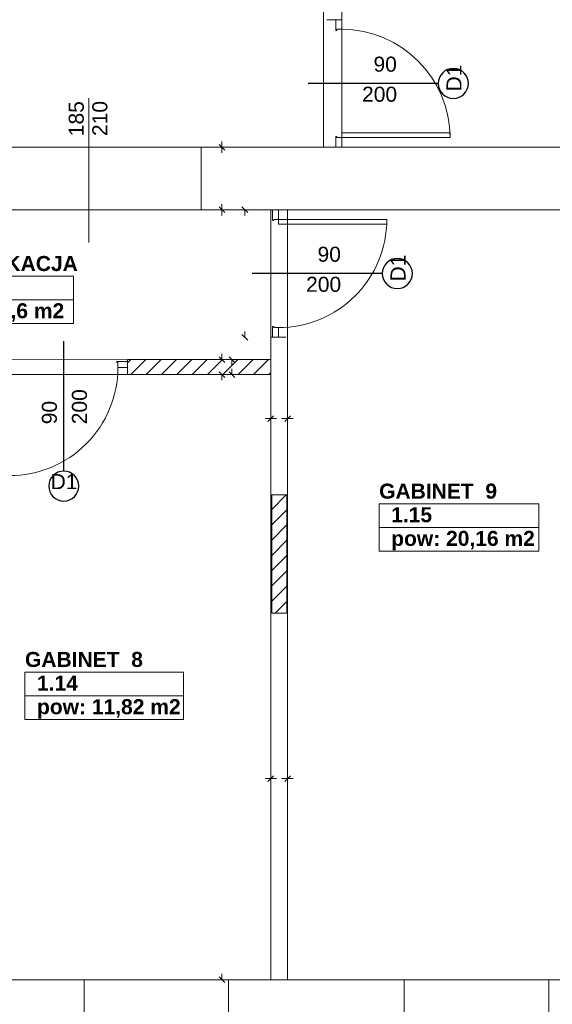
# Model space of a CAD drawing. Header units: millimetres. Extents: x 204754 to 499005, y -178579 to -103222.
# Tile 85 of 178: x 272298 to 276724, y -138924 to -130740. Entities that reach past the tile are written whole.
import ezdxf
from ezdxf.enums import TextEntityAlignment as Align

# ---------------------------------------------------------------- set-up
doc = ezdxf.new("R2010")
doc.units = ezdxf.units.MM
doc.header["$MEASUREMENT"] = 0
doc.layers.get('0').update_dxf_attribs({"color": 252, "lineweight": 5})
for name, color, linetype, lineweight in [('Nowe_! NAZWY POM', 252, 'Continuous', 5), ('Nowe_! NAZWY POM_Nr_pióra__19', 252, 'Continuous', 5), ('Nowe_220-A Ściany', 252, 'Continuous', 5), ('Nowe_220-A Ściany_Nr_pióra__93', 252, 'Continuous', 5), ('Nowe_820-G Rysunki Obrazki_Nr_pióra__24', 252, 'Continuous', 5), ('Nowe_Drzwi ARCHICAD_Nr_pióra__168', 252, 'Continuous', 5), ('Nowe_Metryczki pomieszczeń ARCHICADa_Nr_pióra__13', 252, 'Continuous', 5), ('Nowe_Nowe_220(1)-A Ściany zewnętrzne_Nr_pióra__241', 252, 'Continuous', 5), ('Nowe_Nowe_220(1)-A Ściany zewnętrzne_Nr_pióra__57', 252, 'Continuous', 5), ('Nowe_TABELKA_Nr_pióra__1', 252, 'Continuous', 5), ('Nowe_Znaczniki drzwi ARCHICADa', 252, 'Continuous', 5), ('Nowe_Znaczniki drzwi ARCHICADa_Nr_pióra__111', 252, 'Continuous', 5), ('Nowe_Znaczniki drzwi ARCHICADa_Nr_pióra__141', 252, 'Continuous', 5)]:
    doc.layers.add(name, color=color, linetype=linetype, lineweight=lineweight)
doc.styles.add('GENERATED_STYLE_1', font='arial.ttf')
doc.styles.add('GENERATED_STYLE_2', font='arialbd.ttf')

# ---------------------------------------------------------------- blocks, each defined once
blk = doc.blocks.new('GABINET  9_1.15_17', base_point=(275947.9, -134861.9))
at = {"layer": 'Nowe_Metryczki pomieszczeń ARCHICADa_Nr_pióra__13', "color": 7, "linetype": 'Continuous', "lineweight": 13}
for p, q in [((275284.9, -134763.7), (275284.9, -135156.5)), ((275284.9, -134763.7), (276610.9, -134763.7)), ((276610.9, -134763.7), (276610.9, -135156.5)), ((275284.9, -134960.1), (276610.9, -134960.1)), ((275284.9, -135156.5), (276610.9, -135156.5))]:
    blk.add_line(p, q, dxfattribs=at)
at = {"layer": 'Nowe_Metryczki pomieszczeń ARCHICADa_Nr_pióra__13', "color": 7, "lineweight": 13, "style": 'GENERATED_STYLE_2'}
for tag, p in [('ROOM_NAME', (275284.9, -134595.8)), ('ROOM_NUMBER', (275384.9, -134792.2)), ('ROOM_CALC_AREA', (275384.9, -134988.7))]:
    blk.add_attdef(tag, text='', height=125, dxfattribs=at).set_placement(p, align=Align.TOP_LEFT)
blk = doc.blocks.new('KOMUNIKACJA_1.12_23', base_point=(272108.2, -132969.8))
at = {"layer": 'Nowe_Metryczki pomieszczeń ARCHICADa_Nr_pióra__13', "color": 7, "linetype": 'Continuous', "lineweight": 13}
for p, q in [((271471.1, -132871.6), (271471.1, -133264.5)), ((271471.1, -132871.6), (272745.4, -132871.6)), ((272745.4, -132871.6), (272745.4, -133264.5)), ((271471.1, -133068), (272745.4, -133068)), ((271471.1, -133264.5), (272745.4, -133264.5))]:
    blk.add_line(p, q, dxfattribs=at)
at = {"layer": 'Nowe_Metryczki pomieszczeń ARCHICADa_Nr_pióra__13', "color": 7, "lineweight": 13, "style": 'GENERATED_STYLE_2'}
for tag, p in [('ROOM_NAME', (271471.1, -132703.8)), ('ROOM_NUMBER', (271571.1, -132900.2)), ('ROOM_CALC_AREA', (271571.1, -133096.6))]:
    blk.add_attdef(tag, text='', height=125, dxfattribs=at).set_placement(p, align=Align.TOP_LEFT)
blk = doc.blocks.new('GABINET  8_1.14_25', base_point=(273000, -136261))
at = {"layer": 'Nowe_Metryczki pomieszczeń ARCHICADa_Nr_pióra__13', "color": 7, "linetype": 'Continuous', "lineweight": 13}
for p, q in [((272341.6, -136162.8), (272341.6, -136555.7)), ((272341.6, -136162.8), (273658.5, -136162.8)), ((273658.5, -136162.8), (273658.5, -136555.7)), ((272341.6, -136359.2), (273658.5, -136359.2)), ((272341.6, -136555.7), (273658.5, -136555.7))]:
    blk.add_line(p, q, dxfattribs=at)
at = {"layer": 'Nowe_Metryczki pomieszczeń ARCHICADa_Nr_pióra__13', "color": 7, "lineweight": 13, "style": 'GENERATED_STYLE_2'}
for tag, p in [('ROOM_NAME', (272341.6, -135995)), ('ROOM_NUMBER', (272441.6, -136191.4)), ('ROOM_CALC_AREA', (272441.6, -136387.8))]:
    blk.add_attdef(tag, text='', height=125, dxfattribs=at).set_placement(p, align=Align.TOP_LEFT)
blk = doc.blocks.new('D Marker 11_28')
at = {"layer": 'Nowe_Znaczniki drzwi ARCHICADa_Nr_pióra__111', "color": 7, "linetype": 'Continuous', "lineweight": 25}
blk.add_line((0, -927.4), (0, 153.6), dxfattribs=at)
at = {"layer": 'Nowe_Znaczniki drzwi ARCHICADa_Nr_pióra__141', "color": 7, "linetype": 'Continuous', "lineweight": 25}
for start, end in [(0, 180), (180, 0)]:
    blk.add_arc((0, -1052.4), 125, start, end, dxfattribs=at)
at = {"layer": 'Nowe_Znaczniki drzwi ARCHICADa_Nr_pióra__141', "color": 7, "lineweight": 25, "style": 'GENERATED_STYLE_1'}
for tag, rotation, p in [('AC_MarkerText_4', 90, (-19.6, -537.9)), ('AC_WIDO_B_SIZE', 90, (230.4, -537.9)), ('AC_MarkerText_1', 360, (-109.1, -1114.9))]:
    blk.add_attdef(tag, text='', height=125, rotation=rotation, dxfattribs=at).set_placement(p, align=Align.BOTTOM_LEFT)
blk = doc.blocks.new('D Marker 11_19')
at = {"layer": 'Nowe_Znaczniki drzwi ARCHICADa_Nr_pióra__111', "color": 7, "linetype": 'Continuous', "lineweight": 25}
blk.add_line((0, 802.4), (0, -278.6), dxfattribs=at)
at = {"layer": 'Nowe_Znaczniki drzwi ARCHICADa_Nr_pióra__141', "color": 7, "linetype": 'Continuous', "lineweight": 25}
for start, end in [(0, 180), (180, 0)]:
    blk.add_arc((0, 927.4), 125, start, end, dxfattribs=at)
at = {"layer": 'Nowe_Znaczniki drzwi ARCHICADa_Nr_pióra__141', "color": 7, "lineweight": 25, "style": 'GENERATED_STYLE_1'}
for tag, rotation, p in [('AC_MarkerText_4', 90, (-19.6, 304.8)), ('AC_WIDO_B_SIZE', 90, (230.4, 209.9)), ('AC_MarkerText_1', 180, (109.1, 1075.6))]:
    blk.add_attdef(tag, text='', height=125, rotation=rotation, dxfattribs=at).set_placement(p, align=Align.BOTTOM_LEFT)
blk = doc.blocks.new('podkład 20251118')
at = {"color": 252, "linetype": 'Continuous', "lineweight": 5}
for p, q in [((273977.9, -131799.5), (273977.9, -131752)), ((274001.7, -131823.3), (273954.2, -131775.8)), ((273954.2, -131775.8), (274001.7, -131823.3)), ((273977.9, -131799.5), (273977.9, -131847)), ((274001.7, -132343.3), (273954.2, -132295.8)), ((273954.2, -132295.8), (274001.7, -132343.3)), ((273977.9, -132319.5), (273977.9, -132272)), ((273977.9, -132319.5), (273977.9, -132367)), ((274192.2, -132343.3), (274144.7, -132295.8)), ((274168.4, -132319.5), (274168.4, -132367)), ((274144.7, -133355.8), (274192.2, -133403.3)), ((274168.4, -133379.5), (274168.4, -133332)), ((273954.2, -133540.8), (274001.7, -133588.3)), ((273977.9, -133564.5), (273977.9, -133517)), ((274085.4, -133588.3), (274037.9, -133540.8)), ((274061.7, -133564.5), (274061.7, -133612)), ((274061.7, -133689.5), (274061.7, -133642)), ((274001.7, -133713.3), (273954.2, -133665.8)), ((273977.9, -133689.5), (273977.9, -133737)), ((274037.9, -133665.8), (274085.4, -133713.3)), ((274383.7, -134055.7), (274336.2, -134055.7)), ((274360, -134079.5), (274407.5, -134032)), ((274407.5, -134032), (274360, -134079.5)), ((274383.7, -134055.7), (274431.2, -134055.7)), ((274523.7, -134055.7), (274476.2, -134055.7)), ((274500, -134079.5), (274547.5, -134032)), ((274547.5, -134032), (274500, -134079.5)), ((274523.7, -134055.7), (274571.2, -134055.7)), ((274383.7, -137048.5), (274336.2, -137048.5)), ((274360, -137072.2), (274407.5, -137024.7)), ((274407.5, -137024.7), (274360, -137072.2)), ((274383.7, -137048.5), (274431.2, -137048.5)), ((274523.7, -137048.5), (274476.2, -137048.5)), ((274500, -137072.2), (274547.5, -137024.7)), ((274547.5, -137024.7), (274500, -137072.2)), ((274523.7, -137048.5), (274571.2, -137048.5)), ((273954.2, -138695.8), (274001.7, -138743.3)), ((273977.9, -138719.5), (273977.9, -138672))]:
    blk.add_line(p, q, dxfattribs=at)
at = {"layer": 'Nowe_! NAZWY POM_Nr_pióra__19', "color": 252, "linetype": 'Continuous', "lineweight": 5}
for p, q in [((274973.7, -127139.5), (274973.7, -131799.5)), ((274823.1, -131799.5), (274823.1, -130584.5)), ((273806.4, -132319.5), (273806.4, -131799.5)), ((273806.4, -131799.5), (274823.1, -131799.5)), ((274973.7, -131799.5), (276123.7, -131799.5)), ((276123.7, -131799.5), (277623.7, -131799.5)), ((274383.7, -132319.5), (273806.4, -132319.5)), ((274383.7, -133565.6), (274383.7, -132319.5)), ((274523.7, -132319.5), (274523.7, -138719.5)), ((277673.7, -132319.5), (274523.7, -132319.5)), ((271908.7, -133562.7), (274383.7, -133565.6)), ((274383.7, -133689.5), (272033.7, -133689.5)), ((274383.7, -138569.5), (274383.7, -133689.5)), ((274383.7, -138719.5), (274383.7, -138569.5)), ((272033.7, -138719.5), (272863.7, -138719.5)), ((272863.7, -138719.5), (274383.7, -138719.5)), ((274523.7, -138719.5), (275499.8, -138719.5)), ((275499.8, -138719.5), (276693.7, -138719.5)), ((276693.7, -138719.5), (277673.7, -138719.5))]:
    blk.add_line(p, q, dxfattribs=at)
at = {"layer": 'Nowe_220-A Ściany', "color": 252, "linetype": 'Continuous', "lineweight": 5}
for p, q in [((273193.7, -133590.6), (273219.9, -133564.5)), ((273222.1, -133689.5), (273347.1, -133564.5)), ((273349.4, -133689.5), (273474.4, -133564.5)), ((273476.7, -133689.5), (273601.7, -133564.5)), ((273604, -133689.5), (273729, -133564.5)), ((273731.3, -133689.5), (273856.3, -133564.5)), ((273858.5, -133689.5), (273983.5, -133564.5)), ((273985.8, -133689.5), (274110.8, -133564.5)), ((274113.1, -133689.5), (274238.1, -133564.5)), ((274240.4, -133689.5), (274365.4, -133564.5)), ((274367.6, -133689.5), (274383.7, -133673.4)), ((274392.4, -134810.3), (274512.2, -134690.5)), ((274392.4, -134937.6), (274517.4, -134812.6)), ((274392.4, -135064.8), (274517.4, -134939.8)), ((274392.4, -135192.1), (274517.4, -135067.1)), ((274392.4, -135319.4), (274517.4, -135194.4)), ((274392.4, -135446.7), (274517.4, -135321.7)), ((274392.4, -135574), (274517.4, -135449)), ((274420.9, -135672.7), (274517.4, -135576.2))]:
    blk.add_line(p, q, dxfattribs=at)
at = {"layer": 'Nowe_220-A Ściany_Nr_pióra__93', "color": 252, "linetype": 'Continuous', "lineweight": 5}
for p, q in [((274923.7, -130739.5), (274848.7, -130739.5)), ((274973.7, -130739.5), (274923.7, -130739.5)), ((274923.7, -131799.5), (274848.7, -131799.5)), ((274973.7, -131799.5), (274923.7, -131799.5)), ((274398.7, -132319.5), (274383.7, -132319.5)), ((274448.7, -132319.5), (274398.7, -132319.5)), ((274508.7, -132319.5), (274448.7, -132319.5)), ((274398.7, -133379.5), (274383.7, -133379.5)), ((274448.7, -133379.5), (274398.7, -133379.5)), ((274508.7, -133379.5), (274448.7, -133379.5)), ((273193.7, -133579.5), (273193.7, -133564.5)), ((274383.7, -133564.5), (273193.7, -133564.5)), ((274383.7, -133689.5), (274383.7, -133564.5)), ((273193.7, -133629.5), (273193.7, -133579.5)), ((273193.7, -133689.5), (273193.7, -133629.5)), ((273193.7, -133689.5), (274383.7, -133689.5)), ((274392.4, -134690.5), (274392.4, -135672.7)), ((274517.4, -134690.5), (274392.4, -134690.5)), ((274517.4, -135672.7), (274517.4, -134690.5)), ((274392.4, -135672.7), (274517.4, -135672.7))]:
    blk.add_line(p, q, dxfattribs=at)
at = {"layer": 'Nowe_820-G Rysunki Obrazki_Nr_pióra__24', "color": 7, "linetype": 'Continuous', "lineweight": 15}
blk.add_line((272872.6, -132591.3), (272872.6, -131391.7), dxfattribs=at)
at = {"layer": 'Nowe_Drzwi ARCHICAD_Nr_pióra__168', "color": 252, "linetype": 'Continuous', "lineweight": 5}
for p, q in [((274973.7, -130739.5), (274923.7, -130739.5)), ((274923.7, -130739.5), (274923.7, -130819.5)), ((274973.7, -130739.5), (274923.7, -130739.5)), ((274973.7, -130819.5), (274973.7, -130739.5)), ((274923.7, -130819.5), (274923.7, -130829.5)), ((274923.7, -130829.5), (274933.7, -130829.5)), ((274933.7, -130819.5), (274973.7, -130819.5)), ((274933.7, -130829.5), (274933.7, -130819.5)), ((275873.7, -131679.5), (274973.7, -131679.5)), ((274973.7, -131679.5), (274973.7, -131719.5)), ((275873.7, -131719.5), (275873.7, -131679.5)), ((274933.7, -131709.5), (274923.7, -131709.5)), ((274923.7, -131709.5), (274923.7, -131719.5)), ((274923.7, -131719.5), (274923.7, -131799.5)), ((274933.7, -131719.5), (274933.7, -131709.5)), ((274973.7, -131719.5), (274933.7, -131719.5)), ((274973.7, -131799.5), (274973.7, -131719.5)), ((274973.7, -131719.5), (275873.7, -131719.5)), ((274923.7, -131799.5), (274973.7, -131799.5)), ((274973.7, -131799.5), (274923.7, -131799.5)), ((274398.7, -132399.5), (274398.7, -132319.5)), ((274398.7, -132319.5), (274448.7, -132319.5)), ((274448.7, -132319.5), (274398.7, -132319.5)), ((274448.7, -132319.5), (274448.7, -132399.5)), ((274398.7, -132409.5), (274398.7, -132399.5)), ((274408.7, -132409.5), (274398.7, -132409.5)), ((274448.7, -132399.5), (274408.7, -132399.5)), ((274408.7, -132399.5), (274408.7, -132409.5)), ((274448.7, -132439.5), (274448.7, -132399.5)), ((274448.7, -132399.5), (275348.7, -132399.5)), ((275348.7, -132399.5), (275348.7, -132439.5)), ((275348.7, -132439.5), (274448.7, -132439.5)), ((274398.7, -133299.5), (274398.7, -133289.5)), ((274398.7, -133289.5), (274408.7, -133289.5)), ((274398.7, -133379.5), (274398.7, -133299.5)), ((274408.7, -133289.5), (274408.7, -133299.5)), ((274408.7, -133299.5), (274448.7, -133299.5)), ((274448.7, -133299.5), (274448.7, -133379.5)), ((274448.7, -133379.5), (274398.7, -133379.5)), ((274448.7, -133379.5), (274398.7, -133379.5)), ((273113.7, -133579.5), (273103.7, -133579.5)), ((273103.7, -133579.5), (273103.7, -133589.5)), ((273103.7, -133589.5), (273113.7, -133589.5)), ((273193.7, -133579.5), (273113.7, -133579.5)), ((273113.7, -133589.5), (273113.7, -133629.5)), ((273113.7, -133629.5), (273193.7, -133629.5)), ((273193.7, -133629.5), (273193.7, -133579.5)), ((273193.7, -133629.5), (273193.7, -133579.5))]:
    blk.add_line(p, q, dxfattribs=at)
for centre, major_axis, start_param, end_param in [((274973.7, -131719.5), (636.4, 636.4), 5.497787, 7.068583), ((272213.7, -133629.5), (-636.4, 636.4), 2.356194, 3.926991)]:
    blk.add_ellipse(centre, major_axis=major_axis, ratio=1, start_param=start_param, end_param=end_param, dxfattribs=at)
at = {"layer": 'Nowe_Drzwi ARCHICAD_Nr_pióra__168', "color": 252, "linetype": 'Continuous', "lineweight": 5, "extrusion": (0, 0, -1)}
blk.add_ellipse((274448.7, -132399.5), major_axis=(-636.4, 636.4), ratio=1, start_param=2.356194, end_param=3.926991, dxfattribs=at)
at = {"layer": 'Nowe_Nowe_220(1)-A Ściany zewnętrzne_Nr_pióra__241', "color": 252, "linetype": 'Continuous', "lineweight": 5}
blk.add_line((273806.4, -131799.5), (273806.4, -132319.5), dxfattribs=at)
at = {"layer": 'Nowe_Nowe_220(1)-A Ściany zewnętrzne_Nr_pióra__57', "color": 252, "linetype": 'Continuous', "lineweight": 5}
for p, q in [((269623.7, -131799.5), (277623.7, -131799.5)), ((269843.7, -132319.5), (277673.7, -132319.5)), ((274383.7, -138719.5), (274383.7, -132319.5)), ((274523.7, -138719.5), (274523.7, -132319.5)), ((269523.7, -138719.5), (277673.7, -138719.5)), ((272833.7, -139419.5), (272833.7, -138719.5)), ((274033.7, -139419.5), (274033.7, -138719.5)), ((275493.7, -139419.5), (275493.7, -138719.5)), ((276693.7, -139419.5), (276693.7, -138719.5))]:
    blk.add_line(p, q, dxfattribs=at)
at = {"layer": 'Nowe_! NAZWY POM', "color": 7, "linetype": 'Continuous', "lineweight": 13}
for name, p, values in [('KOMUNIKACJA_1.12_23', (272108.2, -132969.8), {'ROOM_NAME': 'KOMUNIKACJA', 'ROOM_NUMBER': '1.12', 'ROOM_CALC_AREA': 'pow: 12,6 m2'}), ('GABINET  9_1.15_17', (275947.9, -134861.9), {'ROOM_NAME': 'GABINET  9', 'ROOM_NUMBER': '1.15', 'ROOM_CALC_AREA': 'pow: 20,16 m2'}), ('GABINET  8_1.14_25', (273000, -136261), {'ROOM_NAME': 'GABINET  8', 'ROOM_NUMBER': '1.14', 'ROOM_CALC_AREA': 'pow: 11,82 m2'})]:
    blk.add_blockref(name, p, dxfattribs=at).add_auto_attribs(values)
at = {"layer": 'Nowe_Znaczniki drzwi ARCHICADa', "color": 7, "linetype": 'Continuous', "lineweight": 25}
ref = blk.add_blockref('D Marker 11_19', (274973.7, -131269.5), dxfattribs=dict(at, rotation=270))
ref.add_attrib('AC_MarkerText_1', 'D1', dxfattribs={"layer": 'Nowe_Znaczniki drzwi ARCHICADa_Nr_pióra__141', "color": 7, "lineweight": 25, "height": 125, "rotation": 90, "style": 'GENERATED_STYLE_1'}).set_placement((276006.5, -131335.8), align=Align.BOTTOM_LEFT)
ref.add_attrib('AC_MarkerText_4', '90', dxfattribs={"layer": 'Nowe_Znaczniki drzwi ARCHICADa_Nr_pióra__141', "color": 7, "lineweight": 25, "height": 125, "rotation": 360, "style": 'GENERATED_STYLE_1'}).set_placement((275237.7, -131209.1), align=Align.BOTTOM_LEFT)
ref.add_attrib('AC_WIDO_B_SIZE', '200', dxfattribs={"layer": 'Nowe_Znaczniki drzwi ARCHICADa_Nr_pióra__141', "color": 7, "lineweight": 25, "height": 125, "rotation": 360, "style": 'GENERATED_STYLE_1'}).set_placement((275142.8, -131459.1), align=Align.BOTTOM_LEFT)
ref = blk.add_blockref('D Marker 11_28', (274383.7, -132849.5), dxfattribs=dict(at, rotation=90))
ref.add_attrib('AC_MarkerText_1', 'D1', dxfattribs={"layer": 'Nowe_Znaczniki drzwi ARCHICADa_Nr_pióra__141', "color": 7, "lineweight": 25, "height": 125, "rotation": 90, "style": 'GENERATED_STYLE_1'}).set_placement((275541.5, -132915.8), align=Align.BOTTOM_LEFT)
ref.add_attrib('AC_MarkerText_4', '90', dxfattribs={"layer": 'Nowe_Znaczniki drzwi ARCHICADa_Nr_pióra__141', "color": 7, "lineweight": 25, "height": 125, "rotation": 360, "style": 'GENERATED_STYLE_1'}).set_placement((274772.7, -132789.1), align=Align.BOTTOM_LEFT)
ref.add_attrib('AC_WIDO_B_SIZE', '200', dxfattribs={"layer": 'Nowe_Znaczniki drzwi ARCHICADa_Nr_pióra__141', "color": 7, "lineweight": 25, "height": 125, "rotation": 360, "style": 'GENERATED_STYLE_1'}).set_placement((274677.8, -133039.1), align=Align.BOTTOM_LEFT)
blk.add_blockref('D Marker 11_28', (272663.7, -133564.5), dxfattribs=at).add_auto_attribs({'AC_MarkerText_1': 'D1', 'AC_MarkerText_4': '90', 'AC_WIDO_B_SIZE': '200'})
at = {"layer": 'Nowe_TABELKA_Nr_pióra__1', "color": 252, "lineweight": 5, "style": 'GENERATED_STYLE_1'}
for s, p in [('185', (272830, -131708)), ('210', (273025.9, -131706.7))]:
    blk.add_text(s, height=125, rotation=90, dxfattribs=at).set_placement(p)

msp = doc.modelspace()

# ---------------------------------------------------------------- block references
msp.add_blockref('podkład 20251118', (0, 0))

doc.saveas('drawing.dxf')
